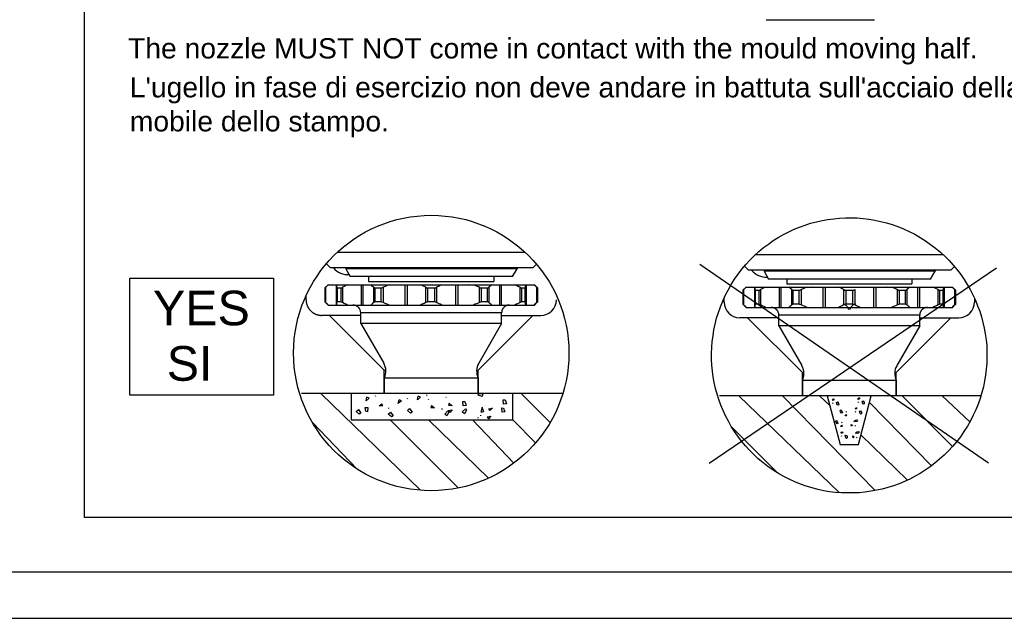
# Model space of a CAD drawing. Extents: x 0 to 1189, y 0 to 841.
# Tile 56 of 77: x 822 to 928, y 0 to 64. Entities that reach past the tile are written whole.
import ezdxf

# ---------------------------------------------------------------- set-up
doc = ezdxf.new("R2010")
doc.units = 0
doc.header["$LTSCALE"] = 65.395
doc.layers.get('0').update_dxf_attribs({"linetype": 'CONTINUOUS'})
doc.styles.add('TEXTSTYLE_2', font='arial.ttf')

# ---------------------------------------------------------------- blocks, each defined once
blk = doc.blocks.new('A0_BL15', base_point=(594.5, 420.5))
at = {"color": 7, "linetype": 'CONTINUOUS'}
for p, q in [((5, 5), (1184, 5)), ((0, 0), (1189, 0))]:
    blk.add_line(p, q, dxfattribs=at)
blk = doc.blocks.new('MG46-3D_BL18', base_point=(888.64, 71.97))
at = {"color": 7, "linetype": 'CONTINUOUS'}
for p, q in [((828.87, 10.82), (828.87, 133.09)), ((902.02, 64.26), (913.66, 64.26)), ((906.2, 42.21), (906.8, 42.4)), ((906.8, 42.4), (907.41, 42.57)), ((907.41, 42.57), (908.02, 42.71)), ((908.02, 42.71), (908.64, 42.82)), ((908.64, 42.82), (909.27, 42.9)), ((909.27, 42.9), (909.9, 42.96)), ((909.9, 42.96), (910.53, 42.99)), ((910.53, 42.99), (911.16, 43)), ((911.16, 43), (911.79, 42.98)), ((911.79, 42.98), (912.42, 42.93)), ((912.42, 42.93), (913.06, 42.85)), ((913.06, 42.85), (913.69, 42.74)), ((913.69, 42.74), (914.31, 42.61)), ((914.31, 42.61), (914.94, 42.45)), ((914.94, 42.45), (915.56, 42.26)), ((903.88, 41.2), (904.44, 41.49)), ((904.44, 41.49), (905.02, 41.76)), ((905.02, 41.76), (905.6, 42)), ((905.6, 42), (906.2, 42.21)), ((915.56, 42.26), (916.17, 42.05)), ((916.17, 42.05), (916.78, 41.8)), ((916.78, 41.8), (917.38, 41.53)), ((917.38, 41.53), (917.97, 41.22)), ((917.97, 41.22), (918.55, 40.89)), ((901.75, 39.79), (902.26, 40.18)), ((902.26, 40.18), (902.79, 40.54)), ((902.79, 40.54), (903.33, 40.89)), ((903.33, 40.89), (903.88, 41.2)), ((918.55, 40.89), (919.12, 40.53)), ((919.12, 40.53), (919.67, 40.14)), ((856.04, 39.32), (876.12, 39.32)), ((900.77, 38.94), (901.25, 39.38)), ((901.25, 39.38), (901.75, 39.79)), ((919.67, 40.14), (920.21, 39.74)), ((920.21, 39.74), (920.72, 39.31)), ((920.72, 39.31), (921.2, 38.86)), ((854.82, 38.05), (855.25, 37.64)), ((899.86, 37.99), (900.3, 38.48)), ((900.3, 38.48), (900.77, 38.94)), ((900.91, 39.06), (920.98, 39.06)), ((921.2, 38.86), (921.66, 38.4)), ((921.66, 38.4), (922.1, 37.92)), ((876.99, 37.64), (855.25, 37.64)), ((856.93, 37.64), (856.93, 37.51)), ((856.93, 37.51), (857.39, 36.68)), ((875.31, 37.51), (856.93, 37.51)), ((874.81, 36.68), (875.31, 37.51)), ((875.31, 37.64), (875.31, 37.51)), ((877.36, 38.01), (876.99, 37.64)), ((925.88, 16.66), (894.91, 37.99)), ((895.89, 16.66), (926.74, 37.62)), ((899.02, 36.95), (899.43, 37.48)), ((899.43, 37.48), (899.86, 37.99)), ((899.69, 37.79), (900.12, 37.38)), ((921.86, 37.38), (900.12, 37.38)), ((901.8, 37.38), (901.8, 37.26)), ((901.8, 37.26), (902.26, 36.42)), ((920.18, 37.26), (901.8, 37.26)), ((919.67, 36.42), (920.18, 37.26)), ((920.18, 37.38), (920.18, 37.26)), ((922.23, 37.76), (921.86, 37.38)), ((922.1, 37.92), (922.51, 37.42)), ((922.51, 37.42), (922.9, 36.91)), ((833.72, 36.52), (849.16, 36.52)), ((833.72, 23.94), (833.72, 36.52)), ((849.16, 36.52), (849.16, 23.94)), ((874.81, 36.68), (857.39, 36.68)), ((859.36, 36.68), (859.36, 36.15)), ((859.36, 36.15), (872.79, 36.15)), ((872.79, 36.68), (872.79, 36.15)), ((898.27, 35.82), (898.64, 36.4)), ((898.64, 36.4), (899.02, 36.95)), ((919.67, 36.42), (902.26, 36.42)), ((904.23, 36.42), (904.23, 35.89)), ((917.66, 36.42), (917.66, 35.89)), ((922.9, 36.91), (923.27, 36.38)), ((923.27, 36.38), (923.61, 35.84)), ((855, 35.81), (854.66, 35.47)), ((854.67, 35.47), (854.66, 35.47)), ((854.66, 35.47), (854.66, 33.96)), ((854.67, 35.47), (854.69, 35.49)), ((854.67, 35.47), (854.67, 33.96)), ((854.69, 35.49), (854.84, 35.63)), ((854.73, 35.53), (854.73, 33.91)), ((854.95, 35.72), (854.84, 35.63)), ((855.06, 35.81), (854.95, 35.72)), ((855, 35.81), (862.05, 35.81)), ((855.89, 35.81), (855.89, 33.63)), ((855.96, 33.63), (855.96, 35.81)), ((855.96, 35.53), (855.98, 35.49)), ((855.98, 35.49), (856.02, 35.47)), ((856.02, 35.47), (856.37, 35.47)), ((856.02, 33.96), (856.02, 35.47)), ((856.37, 35.47), (856.44, 35.49)), ((856.37, 35.47), (856.37, 33.96)), ((856.44, 35.49), (856.55, 35.53)), ((856.73, 35.63), (856.55, 35.53)), ((856.55, 35.53), (856.55, 33.91)), ((856.92, 35.72), (856.73, 35.63)), ((857.1, 35.81), (856.92, 35.72)), ((858.56, 35.81), (858.56, 33.63)), ((858.74, 35.81), (858.74, 33.63)), ((859.69, 35.72), (859.58, 35.81)), ((859.79, 35.63), (859.69, 35.72)), ((859.9, 35.53), (859.79, 35.63)), ((859.9, 35.53), (859.98, 35.49)), ((859.9, 33.91), (859.9, 35.53)), ((859.98, 35.49), (860.07, 35.47)), ((860.07, 35.47), (860.67, 35.47)), ((860.07, 33.96), (860.07, 35.47)), ((860.67, 35.47), (860.78, 35.49)), ((860.67, 35.47), (860.67, 33.96)), ((860.78, 35.49), (860.91, 35.53)), ((861.13, 35.63), (860.91, 35.53)), ((860.91, 35.53), (860.91, 33.91)), ((861.34, 35.72), (861.13, 35.63)), ((861.56, 35.81), (861.34, 35.72)), ((862.08, 35.81), (862.05, 35.81)), ((862.08, 35.81), (870.08, 35.81)), ((863.23, 35.81), (863.23, 33.63)), ((863.49, 35.81), (863.49, 33.63)), ((865.12, 35.72), (864.94, 35.81)), ((865.31, 35.63), (865.12, 35.72)), ((865.5, 35.53), (865.31, 35.63)), ((865.5, 35.53), (865.61, 35.49)), ((865.5, 33.91), (865.5, 35.53)), ((865.61, 35.49), (865.73, 35.47)), ((865.73, 35.47), (866.42, 35.47)), ((865.73, 33.96), (865.73, 35.47)), ((866.42, 35.47), (866.54, 35.49)), ((866.42, 35.47), (866.42, 33.96)), ((866.54, 35.49), (866.66, 35.53)), ((866.85, 35.63), (866.66, 35.53)), ((866.66, 35.53), (866.66, 33.91)), ((867.03, 35.72), (866.85, 35.63)), ((867.22, 35.81), (867.03, 35.72)), ((868.67, 35.81), (868.67, 33.63)), ((868.92, 35.81), (868.92, 33.63)), ((870.11, 35.81), (870.08, 35.81)), ((870.11, 35.81), (877.16, 35.81)), ((870.81, 35.72), (870.6, 35.81)), ((871.03, 35.63), (870.81, 35.72)), ((871.25, 35.53), (871.03, 35.63)), ((871.25, 35.53), (871.37, 35.49)), ((871.25, 33.91), (871.25, 35.53)), ((871.37, 35.49), (871.49, 35.47)), ((871.49, 35.47), (872.08, 35.47)), ((871.49, 33.96), (871.49, 35.47)), ((872.08, 35.47), (872.18, 35.49)), ((872.08, 35.47), (872.08, 33.96)), ((872.18, 35.49), (872.26, 35.53)), ((872.36, 35.63), (872.26, 35.53)), ((872.26, 35.53), (872.26, 33.91)), ((872.47, 35.72), (872.36, 35.63)), ((872.58, 35.81), (872.47, 35.72)), ((873.42, 35.81), (873.42, 33.63)), ((873.6, 35.81), (873.6, 33.63)), ((875.24, 35.72), (875.05, 35.81)), ((875.42, 35.63), (875.24, 35.72)), ((875.61, 35.53), (875.42, 35.63)), ((875.61, 35.53), (875.71, 35.49)), ((875.61, 33.91), (875.61, 35.53)), ((875.71, 35.49), (875.79, 35.47)), ((875.79, 35.47), (876.13, 35.47)), ((875.79, 33.96), (875.79, 35.47)), ((876.13, 35.47), (876.18, 35.49)), ((876.13, 35.47), (876.13, 33.96)), ((876.18, 35.49), (876.19, 35.53)), ((876.19, 33.63), (876.19, 35.81)), ((876.26, 35.81), (876.26, 33.63)), ((877.21, 35.72), (877.1, 35.81)), ((877.16, 35.81), (877.49, 35.47)), ((877.31, 35.63), (877.21, 35.72)), ((877.47, 35.49), (877.31, 35.63)), ((877.42, 33.91), (877.42, 35.53)), ((877.49, 33.96), (877.49, 35.47)), ((877.49, 35.47), (877.49, 33.96)), ((897.64, 34.65), (897.94, 35.24)), ((897.94, 35.24), (898.27, 35.82)), ((899.87, 35.55), (899.53, 35.22)), ((899.53, 35.22), (899.55, 35.23)), ((899.53, 35.22), (899.53, 35.22)), ((899.53, 35.22), (899.53, 33.71)), ((899.53, 35.22), (899.53, 33.71)), ((899.55, 35.23), (899.71, 35.37)), ((899.6, 35.28), (899.6, 33.65)), ((899.82, 35.47), (899.71, 35.37)), ((899.92, 35.55), (899.82, 35.47)), ((899.87, 35.55), (906.92, 35.55)), ((900.76, 35.55), (900.76, 33.37)), ((900.83, 33.37), (900.83, 35.55)), ((900.83, 35.28), (900.85, 35.23)), ((900.85, 35.23), (900.89, 35.22)), ((900.89, 35.22), (901.24, 35.22)), ((900.89, 33.71), (900.89, 35.22)), ((901.24, 35.22), (901.31, 35.23)), ((901.24, 35.22), (901.24, 33.71)), ((901.31, 35.23), (901.41, 35.28)), ((901.6, 35.37), (901.41, 35.28)), ((901.41, 35.28), (901.41, 33.65)), ((901.79, 35.47), (901.6, 35.37)), ((901.97, 35.55), (901.79, 35.47)), ((903.42, 35.55), (903.42, 33.37)), ((903.61, 35.55), (903.61, 33.37)), ((904.23, 35.89), (917.66, 35.89)), ((904.55, 35.47), (904.45, 35.55)), ((904.66, 35.37), (904.55, 35.47)), ((904.77, 35.28), (904.66, 35.37)), ((904.77, 35.28), (904.85, 35.23)), ((904.77, 33.65), (904.77, 35.28)), ((904.85, 35.23), (904.94, 35.22)), ((904.94, 35.22), (905.54, 35.22)), ((904.94, 33.71), (904.94, 35.22)), ((905.54, 35.22), (905.65, 35.23)), ((905.54, 35.22), (905.54, 33.71)), ((905.65, 35.23), (905.78, 35.28)), ((905.99, 35.37), (905.78, 35.28)), ((905.78, 35.28), (905.78, 33.65)), ((906.21, 35.47), (905.99, 35.37)), ((906.42, 35.55), (906.21, 35.47)), ((906.95, 35.55), (906.92, 35.55)), ((906.95, 35.55), (914.94, 35.55)), ((908.1, 35.55), (908.1, 33.37)), ((908.35, 35.55), (908.35, 33.37)), ((909.99, 35.47), (909.81, 35.55)), ((910.18, 35.37), (909.99, 35.47)), ((910.36, 35.28), (910.18, 35.37)), ((910.36, 35.28), (910.48, 35.23)), ((910.36, 33.65), (910.36, 35.28)), ((910.48, 35.23), (910.6, 35.22)), ((910.6, 35.22), (911.29, 35.22)), ((910.6, 33.71), (910.6, 35.22)), ((911.29, 35.22), (911.41, 35.23)), ((911.29, 35.22), (911.29, 33.71)), ((911.41, 35.23), (911.53, 35.28)), ((911.53, 35.28), (911.53, 33.65)), ((913.54, 35.55), (913.54, 33.37)), ((913.79, 35.55), (913.79, 33.37)), ((914.97, 35.55), (914.94, 35.55)), ((914.97, 35.55), (922.03, 35.55)), ((915.68, 35.47), (915.47, 35.55)), ((915.9, 35.37), (915.68, 35.47)), ((916.11, 35.28), (915.9, 35.37)), ((916.11, 35.28), (916.24, 35.23)), ((916.11, 33.65), (916.11, 35.28)), ((916.24, 35.23), (916.35, 35.22)), ((916.35, 35.22), (916.95, 35.22)), ((916.35, 33.71), (916.35, 35.22)), ((916.95, 35.22), (917.05, 35.23)), ((916.95, 35.22), (916.95, 33.71)), ((917.05, 35.23), (917.12, 35.28)), ((917.23, 35.37), (917.12, 35.28)), ((917.12, 35.28), (917.12, 33.65)), ((917.34, 35.47), (917.23, 35.37)), ((917.44, 35.55), (917.34, 35.47)), ((918.28, 35.55), (918.28, 33.37)), ((918.47, 35.55), (918.47, 33.37)), ((920.1, 35.47), (919.92, 35.55)), ((920.29, 35.37), (920.1, 35.47)), ((920.48, 35.28), (920.29, 35.37)), ((920.48, 35.28), (920.58, 35.23)), ((920.48, 33.65), (920.48, 35.28)), ((920.58, 35.23), (920.65, 35.22)), ((920.65, 35.22), (921, 35.22)), ((920.65, 33.71), (920.65, 35.22)), ((921, 35.22), (921.04, 35.23)), ((921, 35.22), (921, 33.71)), ((921.04, 35.23), (921.06, 35.28)), ((921.06, 33.37), (921.06, 35.55)), ((921.13, 35.55), (921.13, 33.37)), ((922.07, 35.47), (921.97, 35.55)), ((922.03, 35.55), (922.36, 35.22)), ((922.18, 35.37), (922.07, 35.47)), ((922.34, 35.23), (922.18, 35.37)), ((922.29, 33.65), (922.29, 35.28)), ((922.36, 33.71), (922.36, 35.22)), ((922.36, 35.22), (922.36, 33.71)), ((923.61, 35.84), (923.93, 35.29)), ((923.93, 35.29), (924.22, 34.72)), ((852.65, 34.2), (852.65, 34.64)), ((852.65, 34.2), (852.65, 34.16)), ((852.65, 34.16), (852.65, 34.12)), ((852.65, 34.12), (852.65, 34.09)), ((852.65, 34.09), (852.65, 34.05)), ((852.65, 34.05), (852.66, 34.01)), ((852.66, 34.01), (852.66, 33.98)), ((852.66, 33.98), (852.67, 33.94)), ((852.67, 33.94), (852.67, 33.91)), ((852.67, 33.91), (852.68, 33.87)), ((852.68, 33.87), (852.69, 33.83)), ((852.69, 33.83), (852.7, 33.8)), ((854.66, 33.96), (855, 33.63)), ((854.66, 33.96), (854.67, 33.96)), ((854.69, 33.95), (854.67, 33.96)), ((854.84, 33.81), (854.69, 33.95)), ((855.98, 33.95), (855.96, 33.91)), ((856.02, 33.96), (855.98, 33.95)), ((856.37, 33.96), (856.02, 33.96)), ((856.44, 33.95), (856.37, 33.96)), ((856.55, 33.91), (856.44, 33.95)), ((856.73, 33.81), (856.55, 33.91)), ((859.9, 33.91), (859.79, 33.81)), ((859.98, 33.95), (859.9, 33.91)), ((860.07, 33.96), (859.98, 33.95)), ((860.67, 33.96), (860.07, 33.96)), ((860.78, 33.95), (860.67, 33.96)), ((860.91, 33.91), (860.78, 33.95)), ((861.13, 33.81), (860.91, 33.91)), ((865.5, 33.91), (865.31, 33.81)), ((865.61, 33.95), (865.5, 33.91)), ((865.73, 33.96), (865.61, 33.95)), ((866.42, 33.96), (865.73, 33.96)), ((866.54, 33.95), (866.42, 33.96)), ((866.66, 33.91), (866.54, 33.95)), ((866.56, 33.94), (866.62, 33.98)), ((866.85, 33.81), (866.66, 33.91)), ((871.25, 33.91), (871.03, 33.81)), ((871.37, 33.95), (871.25, 33.91)), ((871.49, 33.96), (871.37, 33.95)), ((872.08, 33.96), (871.49, 33.96)), ((872.18, 33.95), (872.08, 33.96)), ((872.26, 33.91), (872.18, 33.95)), ((872.36, 33.81), (872.26, 33.91)), ((875.61, 33.91), (875.42, 33.81)), ((875.71, 33.95), (875.61, 33.91)), ((875.79, 33.96), (875.71, 33.95)), ((876.13, 33.96), (875.79, 33.96)), ((876.18, 33.95), (876.13, 33.96)), ((876.19, 33.91), (876.18, 33.95)), ((877.49, 33.96), (877.16, 33.63)), ((877.47, 33.95), (877.31, 33.81)), ((877.49, 33.96), (877.47, 33.95)), ((877.49, 33.96), (877.49, 33.96)), ((897.12, 33.45), (897.37, 34.05)), ((897.37, 34.05), (897.64, 34.65)), ((897.52, 33.94), (897.52, 34.38)), ((924.22, 34.72), (924.48, 34.15)), ((924.38, 34.38), (924.38, 33.94)), ((924.48, 34.15), (924.72, 33.56)), ((852.7, 33.8), (852.7, 33.76)), ((852.7, 33.76), (852.71, 33.73)), ((852.71, 33.73), (852.72, 33.69)), ((852.72, 33.69), (852.74, 33.66)), ((852.74, 33.66), (852.75, 33.62)), ((852.75, 33.62), (852.76, 33.59)), ((852.76, 33.59), (852.77, 33.56)), ((852.77, 33.56), (852.79, 33.52)), ((852.79, 33.52), (852.8, 33.49)), ((852.8, 33.49), (852.82, 33.46)), ((852.82, 33.46), (852.84, 33.42)), ((852.84, 33.42), (852.85, 33.39)), ((852.85, 33.39), (852.87, 33.36)), ((852.87, 33.36), (852.89, 33.33)), ((852.89, 33.33), (852.91, 33.3)), ((852.91, 33.3), (852.93, 33.27)), ((852.93, 33.27), (852.95, 33.24)), ((852.95, 33.24), (852.97, 33.21)), ((852.97, 33.21), (852.99, 33.18)), ((852.99, 33.18), (853.02, 33.15)), ((853.02, 33.15), (853.04, 33.12)), ((853.04, 33.12), (853.06, 33.09)), ((853.06, 33.09), (853.09, 33.07)), ((853.09, 33.07), (853.11, 33.04)), ((853.11, 33.04), (853.14, 33.01)), ((853.14, 33.01), (853.17, 32.99)), ((853.17, 32.99), (853.19, 32.96)), ((853.19, 32.96), (853.22, 32.94)), ((853.22, 32.94), (853.25, 32.91)), ((853.25, 32.91), (853.28, 32.89)), ((853.28, 32.89), (853.31, 32.87)), ((853.31, 32.87), (853.33, 32.84)), ((853.33, 32.84), (853.36, 32.82)), ((853.36, 32.82), (853.39, 32.8)), ((853.39, 32.8), (853.43, 32.78)), ((853.43, 32.78), (853.46, 32.76)), ((853.46, 32.76), (853.49, 32.74)), ((854.95, 33.72), (854.84, 33.81)), ((855.06, 33.63), (854.95, 33.72)), ((855, 33.63), (877.16, 33.63)), ((856.92, 33.72), (856.73, 33.81)), ((857.1, 33.63), (856.92, 33.72)), ((873.63, 32.79), (858.52, 32.79)), ((858.52, 31.64), (858.52, 32.79)), ((859.69, 33.72), (859.58, 33.63)), ((859.79, 33.81), (859.69, 33.72)), ((861.34, 33.72), (861.13, 33.81)), ((861.56, 33.63), (861.34, 33.72)), ((865.12, 33.72), (864.94, 33.63)), ((865.31, 33.81), (865.12, 33.72)), ((867.03, 33.72), (866.85, 33.81)), ((867.22, 33.63), (867.03, 33.72)), ((870.81, 33.72), (870.6, 33.63)), ((871.03, 33.81), (870.81, 33.72)), ((872.47, 33.72), (872.36, 33.81)), ((872.58, 33.63), (872.47, 33.72)), ((873.64, 32.86), (873.63, 32.84)), ((873.63, 32.84), (873.63, 32.83)), ((873.63, 32.83), (873.63, 32.81)), ((873.63, 32.81), (873.63, 32.79)), ((873.63, 31.64), (873.63, 32.79)), ((873.65, 32.94), (873.64, 32.92)), ((873.64, 32.92), (873.64, 32.9)), ((873.64, 32.9), (873.64, 32.88)), ((873.64, 32.88), (873.64, 32.86)), ((873.66, 32.99), (873.65, 32.97)), ((873.65, 32.97), (873.65, 32.95)), ((873.65, 32.95), (873.65, 32.94)), ((873.67, 33.02), (873.66, 33.01)), ((873.66, 33.01), (873.66, 32.99)), ((873.68, 33.06), (873.67, 33.04)), ((873.67, 33.04), (873.67, 33.02)), ((873.69, 33.09), (873.68, 33.08)), ((873.68, 33.08), (873.68, 33.06)), ((873.7, 33.11), (873.69, 33.09)), ((873.71, 33.14), (873.7, 33.13)), ((873.7, 33.13), (873.7, 33.11)), ((873.72, 33.16), (873.71, 33.14)), ((873.73, 33.18), (873.72, 33.16)), ((873.74, 33.19), (873.73, 33.18)), ((873.75, 33.21), (873.74, 33.19)), ((873.76, 33.24), (873.75, 33.22)), ((873.75, 33.22), (873.75, 33.21)), ((873.77, 33.25), (873.76, 33.24)), ((873.78, 33.27), (873.77, 33.25)), ((873.8, 33.28), (873.78, 33.27)), ((873.81, 33.3), (873.8, 33.28)), ((873.82, 33.31), (873.81, 33.3)), ((873.83, 33.33), (873.82, 33.31)), ((873.84, 33.34), (873.83, 33.33)), ((873.85, 33.36), (873.84, 33.34)), ((873.87, 33.37), (873.85, 33.36)), ((873.88, 33.38), (873.87, 33.37)), ((873.89, 33.4), (873.88, 33.38)), ((873.91, 33.41), (873.89, 33.4)), ((873.92, 33.42), (873.91, 33.41)), ((873.93, 33.43), (873.92, 33.42)), ((873.95, 33.44), (873.93, 33.43)), ((873.96, 33.46), (873.95, 33.44)), ((873.98, 33.47), (873.96, 33.46)), ((873.99, 33.48), (873.98, 33.47)), ((874.01, 33.49), (873.99, 33.48)), ((874.02, 33.5), (874.01, 33.49)), ((874.04, 33.51), (874.02, 33.5)), ((874.05, 33.52), (874.04, 33.51)), ((874.07, 33.53), (874.05, 33.52)), ((874.09, 33.53), (874.07, 33.53)), ((874.1, 33.54), (874.09, 33.53)), ((874.12, 33.55), (874.1, 33.54)), ((874.13, 33.56), (874.12, 33.55)), ((874.15, 33.56), (874.13, 33.56)), ((874.17, 33.57), (874.15, 33.56)), ((874.18, 33.58), (874.17, 33.57)), ((874.2, 33.58), (874.18, 33.58)), ((874.22, 33.59), (874.2, 33.58)), ((874.24, 33.6), (874.22, 33.59)), ((874.25, 33.6), (874.24, 33.6)), ((874.27, 33.6), (874.25, 33.6)), ((874.29, 33.61), (874.27, 33.6)), ((874.31, 33.61), (874.29, 33.61)), ((874.33, 33.62), (874.31, 33.61)), ((874.34, 33.62), (874.33, 33.62)), ((874.36, 33.62), (874.34, 33.62)), ((874.38, 33.62), (874.36, 33.62)), ((874.4, 33.63), (874.38, 33.62)), ((874.42, 33.63), (874.4, 33.63)), ((874.43, 33.63), (874.42, 33.63)), ((874.45, 33.63), (874.43, 33.63)), ((874.47, 33.63), (874.45, 33.63)), ((875.24, 33.72), (875.05, 33.63)), ((875.42, 33.81), (875.24, 33.72)), ((877.21, 33.72), (877.1, 33.63)), ((877.31, 33.81), (877.21, 33.72)), ((896.71, 32.21), (896.9, 32.83)), ((896.9, 32.83), (897.12, 33.45)), ((899.55, 33.69), (899.53, 33.71)), ((899.53, 33.71), (899.87, 33.37)), ((899.53, 33.71), (899.53, 33.71)), ((899.71, 33.55), (899.55, 33.69)), ((899.82, 33.46), (899.71, 33.55)), ((899.92, 33.37), (899.82, 33.46)), ((899.87, 33.37), (922.03, 33.37)), ((900.85, 33.69), (900.83, 33.65)), ((900.89, 33.71), (900.85, 33.69)), ((901.24, 33.71), (900.89, 33.71)), ((901.31, 33.69), (901.24, 33.71)), ((901.41, 33.65), (901.31, 33.69)), ((901.6, 33.55), (901.41, 33.65)), ((901.79, 33.46), (901.6, 33.55)), ((901.97, 33.37), (901.79, 33.46)), ((902.57, 33.37), (902.55, 33.37)), ((902.59, 33.37), (902.57, 33.37)), ((902.61, 33.37), (902.59, 33.37)), ((902.62, 33.37), (902.61, 33.37)), ((902.64, 33.37), (902.62, 33.37)), ((902.66, 33.36), (902.64, 33.37)), ((902.68, 33.36), (902.66, 33.36)), ((902.7, 33.36), (902.68, 33.36)), ((902.72, 33.36), (902.7, 33.36)), ((902.73, 33.35), (902.72, 33.36)), ((902.75, 33.35), (902.73, 33.35)), ((902.77, 33.34), (902.75, 33.35)), ((902.79, 33.34), (902.77, 33.34)), ((902.8, 33.33), (902.79, 33.34)), ((902.82, 33.33), (902.8, 33.33)), ((902.84, 33.32), (902.82, 33.33)), ((902.86, 33.32), (902.84, 33.32)), ((902.87, 33.31), (902.86, 33.32)), ((902.89, 33.3), (902.87, 33.31)), ((902.91, 33.29), (902.89, 33.3)), ((902.92, 33.29), (902.91, 33.29)), ((902.94, 33.28), (902.92, 33.29)), ((902.95, 33.27), (902.94, 33.28)), ((902.97, 33.26), (902.95, 33.27)), ((902.99, 33.25), (902.97, 33.26)), ((903, 33.24), (902.99, 33.25)), ((903.02, 33.23), (903, 33.24)), ((903.03, 33.22), (903.02, 33.23)), ((903.05, 33.21), (903.03, 33.22)), ((903.06, 33.2), (903.05, 33.21)), ((903.08, 33.19), (903.06, 33.2)), ((903.09, 33.18), (903.08, 33.19)), ((903.1, 33.16), (903.09, 33.18)), ((903.12, 33.15), (903.1, 33.16)), ((903.13, 33.14), (903.12, 33.15)), ((903.15, 33.13), (903.13, 33.14)), ((903.16, 33.11), (903.15, 33.13)), ((903.17, 33.1), (903.16, 33.11)), ((903.18, 33.09), (903.17, 33.1)), ((903.2, 33.07), (903.18, 33.09)), ((903.21, 33.06), (903.2, 33.07)), ((903.22, 33.04), (903.21, 33.06)), ((903.23, 33.03), (903.22, 33.04)), ((903.24, 33.01), (903.23, 33.03)), ((903.25, 33), (903.24, 33.01)), ((903.26, 32.98), (903.25, 33)), ((903.27, 32.97), (903.26, 32.98)), ((903.28, 32.95), (903.27, 32.97)), ((903.29, 32.94), (903.28, 32.95)), ((903.3, 32.92), (903.29, 32.94)), ((903.3, 32.9), (903.3, 32.92)), ((903.31, 32.89), (903.3, 32.9)), ((903.32, 32.87), (903.31, 32.89)), ((903.33, 32.85), (903.32, 32.87)), ((903.33, 32.84), (903.33, 32.85)), ((903.34, 32.82), (903.33, 32.84)), ((903.35, 32.8), (903.34, 32.82)), ((903.35, 32.79), (903.35, 32.8)), ((903.36, 32.77), (903.35, 32.79)), ((903.36, 32.75), (903.36, 32.77)), ((904.55, 33.46), (904.45, 33.37)), ((904.66, 33.55), (904.55, 33.46)), ((904.77, 33.65), (904.66, 33.55)), ((904.85, 33.69), (904.77, 33.65)), ((904.94, 33.71), (904.85, 33.69)), ((905.54, 33.71), (904.94, 33.71)), ((905.65, 33.69), (905.54, 33.71)), ((905.78, 33.65), (905.65, 33.69)), ((905.99, 33.55), (905.78, 33.65)), ((906.21, 33.46), (905.99, 33.55)), ((906.42, 33.37), (906.21, 33.46)), ((909.99, 33.46), (909.81, 33.37)), ((910.18, 33.55), (909.99, 33.46)), ((910.36, 33.65), (910.18, 33.55)), ((910.25, 33.81), (910.33, 33.77)), ((910.48, 33.69), (910.36, 33.65)), ((910.4, 33.73), (910.46, 33.69)), ((910.46, 33.69), (910.52, 33.65)), ((910.6, 33.71), (910.48, 33.69)), ((910.52, 33.65), (910.57, 33.6)), ((910.57, 33.6), (910.63, 33.56)), ((911.29, 33.71), (910.6, 33.71)), ((910.63, 33.56), (910.67, 33.52)), ((910.67, 33.52), (910.71, 33.47)), ((910.71, 33.47), (910.75, 33.43)), ((910.75, 33.43), (910.78, 33.38)), ((910.78, 33.38), (910.8, 33.34)), ((910.8, 33.34), (910.82, 33.31)), ((910.82, 33.31), (910.83, 33.28)), ((910.83, 33.28), (910.84, 33.25)), ((910.84, 33.25), (910.84, 33.23)), ((910.84, 33.23), (910.85, 33.2)), ((910.85, 33.2), (910.85, 33.18)), ((910.85, 33.18), (910.85, 33.16)), ((910.85, 33.16), (910.85, 33.15)), ((911.04, 33.2), (911.05, 33.23)), ((911.04, 33.18), (911.04, 33.2)), ((911.04, 33.17), (911.04, 33.18)), ((911.04, 33.15), (911.04, 33.17)), ((911.05, 33.23), (911.06, 33.25)), ((911.06, 33.28), (911.07, 33.31)), ((911.06, 33.25), (911.06, 33.28)), ((911.07, 33.31), (911.09, 33.34)), ((911.09, 33.34), (911.11, 33.38)), ((911.11, 33.38), (911.14, 33.42)), ((911.14, 33.42), (911.18, 33.47)), ((911.18, 33.47), (911.22, 33.51)), ((911.22, 33.51), (911.26, 33.56)), ((911.26, 33.56), (911.31, 33.6)), ((911.41, 33.69), (911.29, 33.71)), ((911.31, 33.6), (911.36, 33.64)), ((911.36, 33.64), (911.42, 33.68)), ((911.53, 33.65), (911.41, 33.69)), ((911.42, 33.68), (911.49, 33.73)), ((911.49, 33.73), (911.56, 33.77)), ((911.72, 33.55), (911.53, 33.65)), ((911.56, 33.77), (911.63, 33.81)), ((911.9, 33.46), (911.72, 33.55)), ((912.09, 33.37), (911.9, 33.46)), ((915.68, 33.46), (915.47, 33.37)), ((915.9, 33.55), (915.68, 33.46)), ((916.11, 33.65), (915.9, 33.55)), ((916.24, 33.69), (916.11, 33.65)), ((916.35, 33.71), (916.24, 33.69)), ((916.95, 33.71), (916.35, 33.71)), ((917.05, 33.69), (916.95, 33.71)), ((917.12, 33.65), (917.05, 33.69)), ((917.23, 33.55), (917.12, 33.65)), ((917.34, 33.46), (917.23, 33.55)), ((917.44, 33.37), (917.34, 33.46)), ((918.54, 32.79), (918.53, 32.77)), ((918.53, 32.77), (918.53, 32.75)), ((918.55, 32.82), (918.54, 32.8)), ((918.54, 32.8), (918.54, 32.79)), ((918.56, 32.84), (918.55, 32.82)), ((918.57, 32.87), (918.56, 32.85)), ((918.56, 32.85), (918.56, 32.84)), ((918.58, 32.89), (918.57, 32.87)), ((918.59, 32.9), (918.58, 32.89)), ((918.6, 32.94), (918.59, 32.92)), ((918.59, 32.92), (918.59, 32.9)), ((918.61, 32.95), (918.6, 32.94)), ((918.62, 32.97), (918.61, 32.95)), ((918.63, 32.98), (918.62, 32.97)), ((918.64, 33), (918.63, 32.98)), ((918.65, 33.01), (918.64, 33)), ((918.66, 33.03), (918.65, 33.01)), ((918.67, 33.04), (918.66, 33.03)), ((918.68, 33.06), (918.67, 33.04)), ((918.7, 33.07), (918.68, 33.06)), ((918.71, 33.09), (918.7, 33.07)), ((918.72, 33.1), (918.71, 33.09)), ((918.73, 33.11), (918.72, 33.1)), ((918.75, 33.13), (918.73, 33.11)), ((918.76, 33.14), (918.75, 33.13)), ((918.77, 33.15), (918.76, 33.14)), ((918.79, 33.16), (918.77, 33.15)), ((918.8, 33.18), (918.79, 33.16)), ((918.82, 33.19), (918.8, 33.18)), ((918.83, 33.2), (918.82, 33.19)), ((918.84, 33.21), (918.83, 33.2)), ((918.86, 33.22), (918.84, 33.21)), ((918.87, 33.23), (918.86, 33.22)), ((918.89, 33.24), (918.87, 33.23)), ((918.91, 33.25), (918.89, 33.24)), ((918.92, 33.26), (918.91, 33.25)), ((918.94, 33.27), (918.92, 33.26)), ((918.95, 33.28), (918.94, 33.27)), ((918.97, 33.29), (918.95, 33.28)), ((918.99, 33.29), (918.97, 33.29)), ((919, 33.3), (918.99, 33.29)), ((919.02, 33.31), (919, 33.3)), ((919.04, 33.32), (919.02, 33.31)), ((919.05, 33.32), (919.04, 33.32)), ((919.07, 33.33), (919.05, 33.32)), ((919.09, 33.33), (919.07, 33.33)), ((919.1, 33.34), (919.09, 33.33)), ((919.12, 33.34), (919.1, 33.34)), ((919.14, 33.35), (919.12, 33.34)), ((919.16, 33.35), (919.14, 33.35)), ((919.17, 33.36), (919.16, 33.35)), ((919.19, 33.36), (919.17, 33.36)), ((919.21, 33.36), (919.19, 33.36)), ((919.23, 33.36), (919.21, 33.36)), ((919.25, 33.37), (919.23, 33.36)), ((919.27, 33.37), (919.25, 33.37)), ((919.28, 33.37), (919.27, 33.37)), ((919.3, 33.37), (919.28, 33.37)), ((919.32, 33.37), (919.3, 33.37)), ((919.34, 33.37), (919.32, 33.37)), ((920.1, 33.46), (919.92, 33.37)), ((920.29, 33.55), (920.1, 33.46)), ((920.48, 33.65), (920.29, 33.55)), ((920.58, 33.69), (920.48, 33.65)), ((920.65, 33.71), (920.58, 33.69)), ((921, 33.71), (920.65, 33.71)), ((921.04, 33.69), (921, 33.71)), ((921.06, 33.65), (921.04, 33.69)), ((922.07, 33.46), (921.97, 33.37)), ((922.36, 33.71), (922.03, 33.37)), ((922.18, 33.55), (922.07, 33.46)), ((922.34, 33.69), (922.18, 33.55)), ((922.36, 33.71), (922.34, 33.69)), ((922.36, 33.71), (922.36, 33.71)), ((924.72, 33.56), (924.94, 32.97)), ((924.94, 32.97), (925.13, 32.37)), ((853.49, 32.74), (853.52, 32.73)), ((853.52, 32.73), (853.55, 32.71)), ((853.55, 32.71), (853.58, 32.69)), ((853.58, 32.69), (853.62, 32.68)), ((853.62, 32.68), (853.65, 32.66)), ((853.65, 32.66), (853.68, 32.65)), ((853.68, 32.65), (853.72, 32.63)), ((853.72, 32.63), (853.75, 32.62)), ((853.75, 32.62), (853.79, 32.61)), ((853.79, 32.61), (853.82, 32.6)), ((853.82, 32.6), (853.86, 32.59)), ((853.86, 32.59), (853.89, 32.58)), ((853.89, 32.58), (853.93, 32.57)), ((853.93, 32.57), (853.96, 32.56)), ((853.96, 32.56), (854, 32.55)), ((854, 32.55), (854.03, 32.55)), ((854.03, 32.55), (854.07, 32.54)), ((854.07, 32.54), (854.11, 32.53)), ((854.11, 32.53), (854.14, 32.53)), ((854.14, 32.53), (854.18, 32.53)), ((854.18, 32.53), (854.22, 32.52)), ((854.22, 32.52), (854.25, 32.52)), ((854.25, 32.52), (854.29, 32.52)), ((854.29, 32.52), (854.33, 32.52)), ((858.52, 32.52), (854.33, 32.52)), ((861.04, 26.65), (855.17, 32.52)), ((871.11, 26.65), (876.99, 32.52)), ((873.63, 32.52), (877.83, 32.52)), ((896.55, 31.59), (896.71, 32.21)), ((903.39, 32.26), (899.19, 32.26)), ((905.91, 26.39), (900.03, 32.26)), ((903.37, 32.73), (903.36, 32.75)), ((903.37, 32.72), (903.37, 32.73)), ((903.37, 32.7), (903.37, 32.72)), ((903.38, 32.68), (903.37, 32.7)), ((903.38, 32.66), (903.38, 32.68)), ((903.38, 32.64), (903.38, 32.66)), ((903.39, 32.62), (903.38, 32.64)), ((903.39, 32.61), (903.39, 32.62)), ((903.39, 32.59), (903.39, 32.61)), ((903.39, 32.57), (903.39, 32.59)), ((903.39, 32.55), (903.39, 32.57)), ((903.39, 32.53), (903.39, 32.55)), ((918.5, 32.53), (903.39, 32.53)), ((903.39, 31.38), (903.39, 32.53)), ((915.98, 26.39), (921.86, 32.26)), ((918.51, 32.62), (918.5, 32.61)), ((918.5, 32.61), (918.5, 32.59)), ((918.5, 32.59), (918.5, 32.57)), ((918.5, 32.57), (918.5, 32.55)), ((918.5, 32.55), (918.5, 32.53)), ((918.5, 31.38), (918.5, 32.53)), ((918.5, 32.26), (922.7, 32.26)), ((918.52, 32.7), (918.51, 32.68)), ((918.51, 32.68), (918.51, 32.66)), ((918.51, 32.66), (918.51, 32.64)), ((918.51, 32.64), (918.51, 32.62)), ((918.53, 32.75), (918.52, 32.73)), ((918.52, 32.73), (918.52, 32.72)), ((918.52, 32.72), (918.52, 32.7)), ((925.13, 32.37), (925.29, 31.76)), ((925.29, 31.76), (925.43, 31.14)), ((858.52, 31.64), (860.99, 27.38)), ((873.63, 31.64), (858.52, 31.64)), ((873.63, 31.64), (871.17, 27.38)), ((896.32, 30.33), (896.42, 30.96)), ((896.42, 30.96), (896.55, 31.59)), ((903.39, 31.38), (905.85, 27.12)), ((918.5, 31.38), (903.39, 31.38)), ((918.5, 31.38), (916.04, 27.12)), ((925.43, 31.14), (925.54, 30.52)), ((896.19, 29.07), (896.24, 29.7)), ((896.24, 29.7), (896.32, 30.33)), ((925.54, 30.52), (925.63, 29.9)), ((925.63, 29.9), (925.69, 29.27)), ((896.17, 28.43), (896.19, 29.07)), ((925.69, 29.27), (925.72, 28.64)), ((925.72, 28.64), (925.72, 28.01)), ((896.17, 27.8), (896.17, 28.43)), ((896.21, 27.17), (896.17, 27.8)), ((925.72, 28.01), (925.7, 27.38)), ((861.04, 26.65), (861.21, 26.65)), ((861.04, 24.13), (861.04, 26.65)), ((871.11, 24.13), (871.11, 26.65)), ((896.26, 26.54), (896.21, 27.17)), ((896.35, 25.92), (896.26, 26.54)), ((905.87, 27.08), (905.85, 27.12)), ((905.9, 27.04), (905.87, 27.08)), ((905.92, 27), (905.9, 27.04)), ((905.93, 26.96), (905.92, 27)), ((905.95, 26.91), (905.93, 26.96)), ((905.97, 26.87), (905.95, 26.91)), ((905.98, 26.83), (905.97, 26.87)), ((906, 26.78), (905.98, 26.83)), ((906.01, 26.74), (906, 26.78)), ((906.02, 26.7), (906.01, 26.74)), ((906.03, 26.65), (906.02, 26.7)), ((906.04, 26.61), (906.03, 26.65)), ((906.05, 26.56), (906.04, 26.61)), ((906.06, 26.52), (906.05, 26.56)), ((906.07, 26.48), (906.06, 26.52)), ((906.07, 26.43), (906.07, 26.48)), ((906.07, 26.39), (906.07, 26.43)), ((925.65, 26.74), (925.57, 26.11)), ((925.7, 27.38), (925.65, 26.74)), ((861.04, 25.81), (871.11, 25.81)), ((861.04, 25.81), (861.04, 24.13)), ((871.11, 25.81), (871.11, 24.13)), ((896.46, 25.3), (896.35, 25.92)), ((905.91, 26.39), (906.07, 26.39)), ((905.91, 23.87), (905.91, 26.39)), ((905.91, 25.55), (905.93, 25.59)), ((905.91, 25.55), (915.98, 25.55)), ((905.91, 25.55), (905.91, 23.87)), ((905.93, 25.59), (905.95, 25.63)), ((905.95, 25.63), (905.96, 25.68)), ((905.96, 25.68), (905.98, 25.72)), ((905.98, 25.72), (906, 25.76)), ((906, 25.76), (906.01, 25.81)), ((906.01, 25.81), (906.02, 25.85)), ((906.02, 25.85), (906.03, 25.89)), ((906.03, 25.89), (906.04, 25.94)), ((906.04, 25.94), (906.05, 25.98)), ((906.05, 25.98), (906.06, 26.03)), ((906.06, 26.07), (906.07, 26.12)), ((906.06, 26.03), (906.06, 26.07)), ((906.08, 26.34), (906.07, 26.39)), ((906.07, 26.16), (906.08, 26.21)), ((906.07, 26.12), (906.07, 26.16)), ((906.08, 26.3), (906.08, 26.34)), ((906.08, 26.25), (906.08, 26.3)), ((906.08, 26.21), (906.08, 26.25)), ((915.98, 26.39), (915.82, 26.39)), ((915.98, 23.87), (915.98, 26.39)), ((915.98, 25.55), (915.98, 23.87)), ((925.47, 25.48), (925.34, 24.85)), ((925.57, 26.11), (925.47, 25.48)), ((896.6, 24.68), (896.46, 25.3)), ((896.76, 24.07), (896.6, 24.68)), ((925.34, 24.85), (925.18, 24.23)), ((849.16, 23.94), (833.72, 23.94)), ((880.2, 24.13), (852.14, 24.13)), ((854.23, 24.13), (864.92, 13.75)), ((857.48, 24.13), (857.48, 21.29)), ((859.09, 23.36), (859.18, 23.74)), ((859.42, 23.64), (859.09, 23.36)), ((859.42, 23.64), (859.18, 23.74)), ((860.13, 23.82), (860.08, 23.88)), ((862.54, 23.07), (862.63, 23.45)), ((862.87, 23.35), (862.54, 23.07)), ((862.87, 23.35), (862.63, 23.45)), ((863.57, 23.53), (863.53, 23.59)), ((864.59, 23.46), (864.68, 23.84)), ((864.92, 23.73), (864.59, 23.46)), ((864.92, 23.73), (864.68, 23.84)), ((865.63, 23.92), (865.58, 23.98)), ((865.8, 23.52), (865.75, 23.46)), ((867.69, 23.75), (867.64, 23.69)), ((869.48, 23.26), (869.68, 23.26)), ((869.52, 22.8), (869.48, 23.26)), ((869.68, 23.26), (869.83, 22.85)), ((871.1, 23.94), (871.17, 24.12)), ((871.55, 23.82), (871.1, 23.94)), ((871.17, 24.12), (871.61, 24.13)), ((871.61, 24.13), (871.55, 23.82)), ((873.8, 23.44), (874, 23.44)), ((873.84, 22.98), (873.8, 23.44)), ((874, 23.44), (874.15, 23.03)), ((874.84, 21.29), (874.84, 24.13)), ((875.72, 24.13), (878.83, 21.02)), ((896.95, 23.47), (896.76, 24.07)), ((897.17, 22.88), (896.95, 23.47)), ((925.07, 23.87), (897, 23.87)), ((899.09, 23.87), (909.85, 13.49)), ((903.78, 23.87), (913.72, 13.71)), ((907.75, 23.87), (908.85, 22.86)), ((908.58, 23.87), (909.97, 18.67)), ((909.14, 23.48), (909.22, 23.56)), ((909.21, 23.39), (909.14, 23.48)), ((909.28, 23.47), (909.21, 23.39)), ((909.22, 23.56), (909.34, 23.54)), ((909.34, 23.54), (909.28, 23.47)), ((911.88, 23.58), (911.96, 23.66)), ((911.94, 23.5), (911.88, 23.58)), ((911.92, 18.67), (913.31, 23.87)), ((912.02, 23.57), (911.94, 23.5)), ((911.96, 23.66), (912.07, 23.65)), ((912.07, 23.65), (912.02, 23.57)), ((912.33, 23.28), (912.42, 23.33)), ((912.39, 23.02), (912.33, 23.28)), ((912.42, 23.33), (912.53, 23.17)), ((916.63, 23.87), (922.02, 18.44)), ((920.91, 23.87), (923.88, 21.08)), ((924.99, 23.61), (924.77, 23)), ((925.18, 24.23), (924.99, 23.61)), ((858.02, 22.21), (858.26, 22.41)), ((858.36, 21.93), (858.02, 22.21)), ((858.26, 22.41), (858.53, 22.03)), ((858.99, 22.63), (859.29, 22.63)), ((859.07, 22.22), (858.99, 22.63)), ((859.25, 22.18), (859.07, 22.22)), ((859.29, 22.63), (859.25, 22.18)), ((860.48, 22.81), (860.77, 23.04)), ((860.88, 22.81), (860.48, 22.81)), ((860.88, 22.81), (860.77, 23.04)), ((861.51, 22.52), (861.51, 22.59)), ((863.52, 22.31), (863.76, 22.51)), ((863.86, 22.03), (863.52, 22.31)), ((863.76, 22.51), (864.03, 22.12)), ((866.11, 22.86), (866.05, 22.6)), ((866.44, 22.58), (866.05, 22.6)), ((866.11, 22.86), (866.44, 22.58)), ((867.2, 22.51), (867.21, 22.43)), ((867.52, 21.93), (867.85, 22.26)), ((867.85, 22.26), (867.97, 22.11)), ((867.91, 22.31), (868.33, 22.39)), ((867.91, 22.31), (868.06, 22.1)), ((868, 23.08), (867.94, 22.83)), ((868.33, 22.81), (867.94, 22.83)), ((868, 23.08), (868.33, 22.81)), ((868.33, 22.39), (868.06, 22.1)), ((869.41, 22.15), (869.74, 22.49)), ((869.83, 22.85), (869.52, 22.8)), ((869.86, 22.33), (869.65, 21.95)), ((869.74, 22.49), (869.86, 22.33)), ((871.45, 22.14), (871.53, 22.56)), ((871.45, 22.14), (871.7, 22.21)), ((871.52, 22.69), (871.53, 22.61)), ((871.53, 22.56), (871.7, 22.21)), ((872.22, 22.5), (872.65, 22.57)), ((872.22, 22.5), (872.38, 22.29)), ((872.65, 22.57), (872.38, 22.29)), ((873.64, 22.58), (873.84, 22.57)), ((873.68, 22.11), (873.64, 22.58)), ((874.15, 23.03), (873.84, 22.98)), ((873.84, 22.57), (873.99, 22.16)), ((897.41, 22.29), (897.17, 22.88)), ((897.67, 21.72), (897.41, 22.29)), ((909.2, 23.14), (909.14, 23.07)), ((909.59, 23.18), (909.69, 23.23)), ((909.66, 22.92), (909.59, 23.18)), ((909.72, 22.87), (909.66, 22.92)), ((909.69, 23.23), (909.8, 23.07)), ((909.82, 22.93), (909.72, 22.87)), ((909.8, 23.07), (909.82, 22.93)), ((909.96, 22.3), (910.05, 22.37)), ((909.99, 22.16), (909.96, 22.3)), ((910.05, 22.37), (910.11, 22.32)), ((910.11, 22.32), (910.2, 22.07)), ((910.58, 22.14), (910.64, 22.21)), ((911.59, 22.53), (911.68, 22.61)), ((911.66, 22.45), (911.59, 22.53)), ((911.66, 22.2), (911.59, 22.13)), ((911.73, 22.52), (911.66, 22.45)), ((911.68, 22.61), (911.79, 22.6)), ((911.79, 22.6), (911.73, 22.52)), ((911.94, 23.25), (911.87, 23.18)), ((912.05, 22.23), (912.14, 22.28)), ((912.11, 21.97), (912.05, 22.23)), ((912.14, 22.28), (912.25, 22.12)), ((912.45, 22.97), (912.39, 23.02)), ((912.55, 23.03), (912.45, 22.97)), ((912.53, 23.17), (912.55, 23.03)), ((913.12, 23.15), (919.76, 16.36)), ((924.53, 22.39), (924.25, 21.79)), ((924.77, 23), (924.53, 22.39)), ((857.48, 21.29), (874.84, 21.29)), ((858.53, 22.03), (858.36, 21.93)), ((861.47, 21.92), (861.71, 22.12)), ((861.81, 21.64), (861.47, 21.92)), ((861.68, 21.29), (868.96, 13.99)), ((861.71, 22.12), (861.98, 21.74)), ((861.98, 21.74), (861.81, 21.64)), ((864.03, 22.12), (863.86, 22.03)), ((865.78, 21.29), (872.22, 15.04)), ((867.76, 21.73), (867.52, 21.93)), ((867.97, 22.11), (867.76, 21.73)), ((869.65, 21.95), (869.41, 22.15)), ((870.5, 21.29), (874.94, 16.65)), ((871.03, 21.54), (871.11, 21.52)), ((871.36, 21.82), (871.38, 21.74)), ((872.07, 21.63), (872.49, 21.7)), ((872.07, 21.63), (872.22, 21.42)), ((872.49, 21.7), (872.22, 21.42)), ((873.99, 22.16), (873.68, 22.11)), ((874.84, 21.29), (877.29, 18.81)), ((897.97, 21.16), (897.67, 21.72)), ((898.28, 20.6), (897.97, 21.16)), ((909.48, 21.15), (909.57, 21.22)), ((909.52, 21.01), (909.48, 21.15)), ((909.57, 21.22), (909.64, 21.17)), ((909.64, 21.17), (909.73, 20.92)), ((910.11, 22.01), (909.99, 22.16)), ((910.2, 22.07), (910.11, 22.01)), ((910.49, 21.73), (910.54, 21.81)), ((910.6, 21.73), (910.49, 21.73)), ((910.54, 21.81), (910.61, 21.89)), ((910.68, 21.81), (910.6, 21.73)), ((910.61, 21.89), (910.68, 21.81)), ((911.46, 21.17), (911.61, 21.28)), ((911.51, 21.08), (911.46, 21.17)), ((911.76, 21.14), (911.51, 21.08)), ((911.61, 21.28), (911.75, 21.3)), ((911.75, 21.3), (911.82, 21.21)), ((911.82, 21.21), (911.76, 21.14)), ((912.17, 21.92), (912.11, 21.97)), ((912.27, 21.98), (912.17, 21.92)), ((912.25, 22.12), (912.27, 21.98)), ((923.95, 21.2), (923.62, 20.62)), ((924.25, 21.79), (923.95, 21.2)), ((853.33, 21.01), (858.14, 16.01)), ((898.62, 20.06), (898.28, 20.6)), ((898.31, 20.56), (903.29, 15.58)), ((909.64, 20.86), (909.52, 21.01)), ((909.73, 20.92), (909.64, 20.86)), ((910.01, 20.58), (910.06, 20.66)), ((910.13, 20.58), (910.01, 20.58)), ((910.06, 20.66), (910.13, 20.74)), ((910.11, 20.99), (910.17, 21.06)), ((910.13, 20.74), (910.2, 20.66)), ((910.2, 20.66), (910.13, 20.58)), ((911.13, 20.71), (911.14, 20.82)), ((911.2, 20.63), (911.13, 20.71)), ((911.14, 20.82), (911.21, 20.77)), ((911.29, 20.69), (911.2, 20.63)), ((911.21, 20.77), (911.29, 20.69)), ((911.54, 20.69), (911.61, 20.62)), ((923.62, 20.62), (923.25, 20.05)), ((898.99, 19.54), (898.62, 20.06)), ((899.38, 19.02), (898.99, 19.54)), ((899.79, 18.53), (899.38, 19.02)), ((910.06, 19.92), (910.14, 20)), ((910.12, 19.83), (910.06, 19.92)), ((910.12, 19.58), (910.06, 19.52)), ((910.2, 19.91), (910.12, 19.83)), ((910.14, 20), (910.26, 19.99)), ((910.26, 19.99), (910.2, 19.91)), ((910.51, 19.62), (910.6, 19.67)), ((910.57, 19.36), (910.51, 19.62)), ((910.64, 19.31), (910.57, 19.36)), ((910.6, 19.67), (910.71, 19.51)), ((910.73, 19.37), (910.64, 19.31)), ((910.71, 19.51), (910.73, 19.37)), ((911.31, 19.45), (911.32, 19.57)), ((911.38, 19.37), (911.31, 19.45)), ((911.32, 19.57), (911.39, 19.51)), ((911.47, 19.43), (911.38, 19.37)), ((911.39, 19.51), (911.47, 19.43)), ((911.63, 19.91), (911.79, 20.02)), ((911.68, 19.82), (911.63, 19.91)), ((911.94, 19.89), (911.68, 19.82)), ((911.72, 19.43), (911.79, 19.37)), ((911.79, 20.02), (911.93, 20.04)), ((911.93, 20.04), (911.99, 19.95)), ((911.99, 19.95), (911.94, 19.89)), ((912.19, 19.7), (917.2, 14.83)), ((922.87, 19.49), (922.46, 18.96)), ((923.25, 20.05), (922.87, 19.49)), ((900.23, 18.05), (899.79, 18.53)), ((900.69, 17.58), (900.23, 18.05)), ((909.97, 18.67), (911.92, 18.67)), ((921.59, 17.97), (921.12, 17.5)), ((922.03, 18.45), (921.59, 17.97)), ((922.46, 18.96), (922.03, 18.45)), ((901.17, 17.13), (900.69, 17.58)), ((901.68, 16.71), (901.17, 17.13)), ((920.64, 17.07), (920.14, 16.65)), ((921.12, 17.5), (920.64, 17.07)), ((902.22, 16.3), (901.68, 16.71)), ((902.77, 15.91), (902.22, 16.3)), ((903.34, 15.55), (902.77, 15.91)), ((919.1, 15.9), (918.56, 15.56)), ((919.63, 16.26), (919.1, 15.9)), ((920.14, 16.65), (919.63, 16.26)), ((903.92, 15.22), (903.34, 15.55)), ((904.51, 14.92), (903.92, 15.22)), ((905.11, 14.64), (904.51, 14.92)), ((917.45, 14.95), (916.87, 14.68)), ((918.01, 15.24), (917.45, 14.95)), ((918.56, 15.56), (918.01, 15.24)), ((905.72, 14.4), (905.11, 14.64)), ((906.33, 14.18), (905.72, 14.4)), ((906.95, 13.99), (906.33, 14.18)), ((907.58, 13.83), (906.95, 13.99)), ((908.2, 13.7), (907.58, 13.83)), ((914.48, 13.87), (913.87, 13.74)), ((915.09, 14.04), (914.48, 13.87)), ((915.69, 14.23), (915.09, 14.04)), ((916.29, 14.44), (915.69, 14.23)), ((916.87, 14.68), (916.29, 14.44)), ((908.83, 13.59), (908.2, 13.7)), ((909.47, 13.52), (908.83, 13.59)), ((910.1, 13.47), (909.47, 13.52)), ((910.73, 13.45), (910.1, 13.47)), ((911.36, 13.45), (910.73, 13.45)), ((911.99, 13.48), (911.36, 13.45)), ((912.62, 13.54), (911.99, 13.48)), ((913.25, 13.63), (912.62, 13.54)), ((913.87, 13.74), (913.25, 13.63)), ((948.39, 10.82), (828.87, 10.82))]:
    blk.add_line(p, q, dxfattribs=at)
blk.add_circle((866.08, 28.48), 14.78, dxfattribs=at)
for centre, radius, start, end in [((857.11, 38.8), 1.91, 217.2202, 274.9262), ((901.98, 38.54), 1.91, 217.228, 274.8787), ((877.83, 34.2), 1.68, 269.9919, 359.9867), ((899.19, 33.94), 1.68, 180.0133, 270.0081), ((922.7, 33.94), 1.68, 269.9919, 359.9867), ((857.68, 32.79), 0.839, 359.9552, 90.0448), ((859.53, 26.54), 1.68, 334.1529, 29.9722), ((872.63, 26.54), 1.68, 150.0278, 205.8471), ((917.49, 26.28), 1.67, 149.8996, 205.9753)]:
    blk.add_arc(centre, radius, start, end, dxfattribs=at)
at = {"color": 7, "linetype": 'CONTINUOUS', "style": 'TEXTSTYLE_2'}
for s, height, p in [('The nozzle MUST NOT come in contact with the mould moving half.', 2.1706, (833.54, 60.1)), ("L'ugello in fase di esercizio non deve andare in battuta sull'acciaio della part", 2.1706, (833.73, 55.92)), ('mobile dello stampo.', 2.1706, (833.73, 52.27)), ('YES', 3.721, (836.21, 31.45)), ('SI', 3.721, (837.69, 25.5))]:
    blk.add_text(s, height=height, dxfattribs=at).set_placement(p)

msp = doc.modelspace()

# ---------------------------------------------------------------- linework, layer by layer
at = {"color": 7, "linetype": 'CONTINUOUS'}
msp.add_line((0, 0), (1189, 0), dxfattribs=at)

# ---------------------------------------------------------------- block references
at = {"color": 2, "linetype": 'CONTINUOUS'}
for name, p in [('A0_BL15', (594.5, 420.5)), ('MG46-3D_BL18', (888.644, 71.973))]:
    msp.add_blockref(name, p, dxfattribs=at)

doc.saveas('drawing.dxf')
